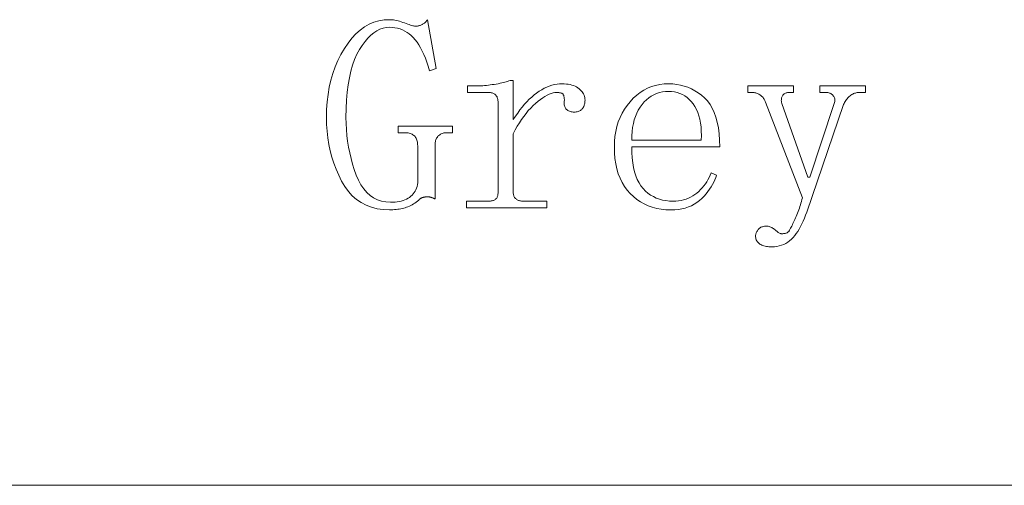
# Model space of a CAD drawing. Extents: x 1 to 297, y 1 to 210.
# Tile 137 of 171: x 241.66 to 246.84, y 34.9 to 37.35. Entities that reach past the tile are written whole.
import ezdxf

# ---------------------------------------------------------------- set-up
doc = ezdxf.new("R2010")
doc.units = 0

msp = doc.modelspace()

# ---------------------------------------------------------------- linework, layer by layer
at = {"color": 7, "lineweight": 13}
msp.add_line((220.3005, 34.8983), (295.449, 34.8983), dxfattribs=at)
for points in [[(243.6049, 37.3069), (243.5879, 37.3057), (243.5712, 37.3022), (243.5548, 37.2964), (243.5386, 37.2882), (243.5228, 37.2776), (243.5072, 37.2647), (243.4919, 37.2495), (243.4769, 37.2319), (243.4622, 37.212), (243.4478, 37.1898), (243.4342, 37.1651), (243.4221, 37.138), (243.4113, 37.1084), (243.4021, 37.0764), (243.3942, 37.0419), (243.3878, 37.005), (243.3828, 36.9656), (243.3792, 36.9237), (243.3771, 36.8794), (243.3763, 36.8326), (243.3769, 36.8008), (243.3785, 36.7693), (243.3812, 36.7382), (243.385, 36.7074), (243.3899, 36.6769), (243.3959, 36.6468), (243.403, 36.617), (243.4111, 36.5876), (243.4203, 36.5585), (243.4306, 36.5298), (243.4422, 36.5026), (243.4552, 36.4783), (243.4696, 36.4569), (243.4855, 36.4383), (243.5028, 36.4226), (243.5215, 36.4098), (243.5416, 36.3998), (243.5632, 36.3926), (243.5862, 36.3883), (243.6106, 36.3869), (243.6229, 36.3872), (243.6348, 36.3879), (243.646, 36.3892), (243.6568, 36.391), (243.6671, 36.3933), (243.6768, 36.3962), (243.686, 36.3995), (243.6947, 36.4034), (243.7029, 36.4077), (243.7106, 36.4126), (243.7177, 36.418), (243.7242, 36.4239), (243.7301, 36.4304), (243.7353, 36.4373), (243.7399, 36.4448), (243.7439, 36.4527), (243.7472, 36.4612), (243.75, 36.4702), (243.752, 36.4797), (243.7535, 36.4898), (243.7535, 36.684), (243.7533, 36.6907), (243.7528, 36.6971), (243.752, 36.7031), (243.7507, 36.7087), (243.7492, 36.714), (243.7473, 36.719), (243.7451, 36.7236), (243.7425, 36.7279), (243.7396, 36.7319), (243.7363, 36.7355), (243.7327, 36.7387), (243.7288, 36.7416), (243.7245, 36.7442), (243.7199, 36.7464), (243.7149, 36.7483), (243.7096, 36.7499), (243.7039, 36.7511), (243.698, 36.7519), (243.6916, 36.7524), (243.6849, 36.7526), (243.6506, 36.7526), (243.6506, 36.7869), (243.9363, 36.7869), (243.9363, 36.7526), (243.9078, 36.7526), (243.9022, 36.7524), (243.8968, 36.7519), (243.8917, 36.7511), (243.8867, 36.7499), (243.8821, 36.7483), (243.8776, 36.7464), (243.8734, 36.7442), (243.8694, 36.7416), (243.8656, 36.7387), (243.8621, 36.7355), (243.8588, 36.7319), (243.8559, 36.7282), (243.8533, 36.7242), (243.8511, 36.7199), (243.8492, 36.7155), (243.8477, 36.7108), (243.8465, 36.7059), (243.8456, 36.7007), (243.8451, 36.6954), (243.8449, 36.6898), (243.8449, 36.404), (243.8427, 36.4052), (243.8405, 36.4062), (243.8383, 36.4072), (243.8362, 36.4082), (243.8342, 36.409), (243.8322, 36.4099), (243.8303, 36.4106), (243.8285, 36.4114), (243.8267, 36.412), (243.8249, 36.4126), (243.8232, 36.4132), (243.8214, 36.4136), (243.8195, 36.4141), (243.8176, 36.4144), (243.8156, 36.4148), (243.8136, 36.415), (243.8115, 36.4152), (243.8094, 36.4154), (243.8072, 36.4154), (243.8049, 36.4155), (243.8026, 36.4154), (243.8004, 36.4154), (243.7981, 36.4152), (243.7958, 36.415), (243.7935, 36.4148), (243.7912, 36.4144), (243.7889, 36.4141), (243.7866, 36.4136), (243.7843, 36.4132), (243.7821, 36.4126), (243.7798, 36.412), (243.7775, 36.4111), (243.7752, 36.4101), (243.7729, 36.409), (243.7706, 36.4076), (243.7683, 36.4061), (243.7661, 36.4044), (243.7638, 36.4026), (243.7615, 36.4005), (243.7592, 36.3983), (243.7523, 36.3928), (243.7454, 36.3876), (243.7384, 36.3827), (243.7313, 36.3782), (243.7242, 36.374), (243.717, 36.3702), (243.7098, 36.3667), (243.7025, 36.3636), (243.6952, 36.3608), (243.6878, 36.3583), (243.6803, 36.3562), (243.6726, 36.3542), (243.6647, 36.3525), (243.6567, 36.351), (243.6485, 36.3498), (243.6401, 36.3487), (243.6316, 36.3479), (243.6229, 36.3474), (243.614, 36.347), (243.6049, 36.3469), (243.5715, 36.3484), (243.54, 36.353), (243.5103, 36.3605), (243.4824, 36.3711), (243.4563, 36.3848), (243.4321, 36.4014), (243.4097, 36.4211), (243.3891, 36.4438), (243.3704, 36.4696), (243.3535, 36.4983), (243.3383, 36.5289), (243.3247, 36.5602), (243.3127, 36.592), (243.3023, 36.6245), (243.2935, 36.6576), (243.2863, 36.6914), (243.2807, 36.7257), (243.2767, 36.7607), (243.2743, 36.7964), (243.2735, 36.8326), (243.2744, 36.8743), (243.2773, 36.9148), (243.282, 36.9541), (243.2886, 36.9922), (243.2971, 37.029), (243.3074, 37.0647), (243.3197, 37.0992), (243.3338, 37.1325), (243.3499, 37.1646), (243.3678, 37.1955), (243.3871, 37.2242), (243.4074, 37.25), (243.4287, 37.2727), (243.451, 37.2924), (243.4742, 37.309), (243.4984, 37.3227), (243.5236, 37.3333), (243.5497, 37.3408), (243.5768, 37.3454), (243.6049, 37.3469), (243.6119, 37.3467), (243.6191, 37.3462), (243.6265, 37.3454), (243.6342, 37.3442), (243.6421, 37.3426), (243.6502, 37.3407), (243.6585, 37.3385), (243.6671, 37.3359), (243.6759, 37.333), (243.6849, 37.3298), (243.6937, 37.3265), (243.7018, 37.3236), (243.7093, 37.321), (243.716, 37.3188), (243.7221, 37.3169), (243.7274, 37.3154), (243.7321, 37.3142), (243.7361, 37.3133), (243.7394, 37.3128), (243.7421, 37.3126), (243.7455, 37.3127), (243.7489, 37.313), (243.7523, 37.3134), (243.7558, 37.314), (243.7592, 37.3148), (243.7626, 37.3157), (243.7661, 37.3168), (243.7695, 37.3181), (243.7729, 37.3196), (243.7764, 37.3212), (243.7797, 37.323), (243.783, 37.325), (243.7861, 37.3271), (243.7892, 37.3294), (243.7921, 37.3319), (243.7949, 37.3346), (243.7975, 37.3374), (243.8001, 37.3404), (243.8026, 37.3436), (243.8049, 37.3469), (243.8506, 37.0898), (243.8163, 37.0783), (243.8093, 37.1017), (243.8019, 37.1237), (243.7942, 37.1444), (243.7862, 37.1638), (243.7778, 37.1819), (243.769, 37.1987), (243.7599, 37.2141), (243.7505, 37.2283), (243.7408, 37.2411), (243.7306, 37.2526), (243.7201, 37.2629), (243.7092, 37.2722), (243.6977, 37.2803), (243.6858, 37.2874), (243.6735, 37.2933), (243.6607, 37.2982), (243.6474, 37.302), (243.6337, 37.3047), (243.6196, 37.3064)], [(244.2563, 36.8212), (244.2679, 36.839), (244.2795, 36.856), (244.2914, 36.8722), (244.3034, 36.8875), (244.3156, 36.9019), (244.328, 36.9155), (244.3405, 36.9282), (244.3533, 36.94), (244.3661, 36.951), (244.3792, 36.9612), (244.3924, 36.9704), (244.4056, 36.9787), (244.4189, 36.986), (244.4322, 36.9923), (244.4456, 36.9976), (244.4591, 37.002), (244.4726, 37.0054), (244.4862, 37.0078), (244.4998, 37.0093), (244.5135, 37.0098), (244.5247, 37.0095), (244.5353, 37.0087), (244.5455, 37.0074), (244.5551, 37.0056), (244.5642, 37.0033), (244.5728, 37.0005), (244.5809, 36.9972), (244.5885, 36.9933), (244.5955, 36.9889), (244.6021, 36.984), (244.608, 36.9788), (244.6134, 36.9734), (244.6181, 36.9678), (244.6222, 36.9621), (244.6256, 36.9562), (244.6285, 36.9501), (244.6307, 36.9438), (244.6322, 36.9374), (244.6332, 36.9308), (244.6335, 36.924), (244.6333, 36.9184), (244.6329, 36.9131), (244.6322, 36.9079), (244.6312, 36.903), (244.6299, 36.8983), (244.6283, 36.8939), (244.6265, 36.8896), (244.6243, 36.8856), (244.6219, 36.8819), (244.6192, 36.8783), (244.6162, 36.8751), (244.6129, 36.8722), (244.6093, 36.8696), (244.6055, 36.8674), (244.6013, 36.8655), (244.5969, 36.8639), (244.5922, 36.8627), (244.5872, 36.8619), (244.5819, 36.8614), (244.5763, 36.8612), (244.5708, 36.8614), (244.5655, 36.8619), (244.5605, 36.8627), (244.5558, 36.8639), (244.5513, 36.8655), (244.5472, 36.8674), (244.5434, 36.8696), (244.5398, 36.8722), (244.5365, 36.8751), (244.5335, 36.8783), (244.5308, 36.8819), (244.5286, 36.8856), (244.5267, 36.8896), (244.5253, 36.8939), (244.5242, 36.8983), (244.5235, 36.903), (244.5233, 36.9079), (244.5234, 36.9131), (244.524, 36.9184), (244.5249, 36.924), (244.5249, 36.9274), (244.5247, 36.9307), (244.5244, 36.9338), (244.524, 36.9368), (244.5235, 36.9398), (244.5229, 36.9426), (244.5221, 36.9452), (244.5213, 36.9478), (244.5203, 36.9503), (244.5192, 36.9526), (244.5178, 36.9548), (244.516, 36.9567), (244.5137, 36.9584), (244.511, 36.9599), (244.5078, 36.9612), (244.5041, 36.9622), (244.5, 36.963), (244.4954, 36.9636), (244.4904, 36.9639), (244.4849, 36.964), (244.4756, 36.9635), (244.4658, 36.9618), (244.4557, 36.9589), (244.4451, 36.9549), (244.4342, 36.9498), (244.4229, 36.9435), (244.4111, 36.936), (244.399, 36.9275), (244.3864, 36.9178), (244.3735, 36.9069), (244.3605, 36.895), (244.3478, 36.8822), (244.3353, 36.8685), (244.3232, 36.8539), (244.3113, 36.8383), (244.2998, 36.8219), (244.2885, 36.8045), (244.2775, 36.7862), (244.2668, 36.767), (244.2563, 36.7469), (244.2563, 36.4383), (244.2565, 36.4339), (244.2569, 36.4296), (244.2576, 36.4256), (244.2586, 36.4219), (244.2599, 36.4183), (244.2615, 36.415), (244.2634, 36.4119), (244.2655, 36.4091), (244.2679, 36.4064), (244.2706, 36.404), (244.2736, 36.4019), (244.2767, 36.3999), (244.28, 36.3982), (244.2834, 36.3967), (244.2871, 36.3955), (244.2909, 36.3944), (244.2948, 36.3936), (244.299, 36.3931), (244.3033, 36.3927), (244.3078, 36.3926), (244.4335, 36.3926), (244.4335, 36.3583), (244.0106, 36.3583), (244.0106, 36.3926), (244.1249, 36.3926), (244.1305, 36.3927), (244.1357, 36.3931), (244.1405, 36.3936), (244.145, 36.3944), (244.1492, 36.3955), (244.153, 36.3967), (244.1565, 36.3982), (244.1597, 36.3999), (244.1625, 36.4019), (244.1649, 36.404), (244.1671, 36.4064), (244.169, 36.4091), (244.1707, 36.4119), (244.1722, 36.415), (244.1735, 36.4183), (244.1745, 36.4219), (244.1753, 36.4256), (244.1759, 36.4296), (244.1762, 36.4339), (244.1763, 36.4383), (244.1763, 36.9126), (244.1762, 36.9171), (244.1759, 36.9214), (244.1753, 36.9256), (244.1745, 36.9295), (244.1735, 36.9333), (244.1722, 36.937), (244.1707, 36.9404), (244.169, 36.9437), (244.1671, 36.9468), (244.1649, 36.9498), (244.1625, 36.9525), (244.1597, 36.9549), (244.1565, 36.957), (244.153, 36.9589), (244.1492, 36.9605), (244.145, 36.9618), (244.1405, 36.9628), (244.1357, 36.9635), (244.1305, 36.9639), (244.1249, 36.964), (244.0163, 36.964), (244.0163, 36.9983), (244.0621, 36.9983), (244.0702, 36.9984), (244.0786, 36.9987), (244.0873, 36.9991), (244.0963, 36.9997), (244.1056, 37.0005), (244.1152, 37.0014), (244.1251, 37.0025), (244.1352, 37.0038), (244.1456, 37.0053), (244.1563, 37.0069), (244.1669, 37.0086), (244.177, 37.0104), (244.1866, 37.0123), (244.1957, 37.0142), (244.2042, 37.0162), (244.2122, 37.0182), (244.2197, 37.0203), (244.2267, 37.0224), (244.2332, 37.0246), (244.2392, 37.0269), (244.2563, 37.0269)], [(244.8792, 36.6783), (244.8798, 36.6484), (244.8816, 36.6202), (244.8846, 36.5937), (244.8888, 36.5691), (244.8942, 36.5462), (244.9008, 36.5251), (244.9086, 36.5057), (244.9176, 36.4882), (244.9278, 36.4724), (244.9392, 36.4583), (244.9516, 36.4458), (244.9647, 36.4347), (244.9785, 36.4248), (244.9931, 36.4163), (245.0085, 36.409), (245.0246, 36.4031), (245.0414, 36.3985), (245.059, 36.3952), (245.0773, 36.3933), (245.0963, 36.3926), (245.111, 36.393), (245.1252, 36.3943), (245.1389, 36.3965), (245.1521, 36.3995), (245.1649, 36.4033), (245.1773, 36.408), (245.1891, 36.4136), (245.2006, 36.42), (245.2115, 36.4273), (245.2221, 36.4355), (245.2321, 36.4442), (245.2415, 36.4534), (245.2504, 36.463), (245.2586, 36.473), (245.2663, 36.4833), (245.2735, 36.4941), (245.2801, 36.5053), (245.2861, 36.5168), (245.2915, 36.5288), (245.2963, 36.5412), (245.3249, 36.5298), (245.3211, 36.5172), (245.3163, 36.5047), (245.3108, 36.4923), (245.3044, 36.4799), (245.2971, 36.4676), (245.2889, 36.4554), (245.2799, 36.4432), (245.2701, 36.431), (245.2594, 36.4189), (245.2478, 36.4069), (245.2354, 36.3955), (245.2221, 36.3853), (245.2079, 36.3763), (245.1929, 36.3685), (245.1771, 36.3619), (245.1604, 36.3565), (245.1428, 36.3523), (245.1243, 36.3493), (245.1051, 36.3475), (245.0849, 36.3469), (245.0591, 36.3478), (245.0343, 36.3503), (245.0104, 36.3546), (244.9875, 36.3606), (244.9656, 36.3683), (244.9447, 36.3778), (244.9247, 36.3889), (244.9057, 36.4018), (244.8877, 36.4163), (244.8706, 36.4326), (244.8549, 36.4505), (244.8408, 36.4699), (244.8284, 36.4907), (244.8176, 36.5131), (244.8085, 36.5369), (244.801, 36.5622), (244.7952, 36.589), (244.7911, 36.6173), (244.7886, 36.6471), (244.7878, 36.6783), (244.7886, 36.7064), (244.7911, 36.7335), (244.7952, 36.7597), (244.801, 36.7848), (244.8085, 36.809), (244.8176, 36.8323), (244.8284, 36.8545), (244.8408, 36.8758), (244.8549, 36.8961), (244.8706, 36.9155), (244.8876, 36.9334), (244.9053, 36.9494), (244.9237, 36.9636), (244.9429, 36.9758), (244.9628, 36.9862), (244.9834, 36.9947), (245.0048, 37.0013), (245.027, 37.006), (245.0499, 37.0088), (245.0735, 37.0098), (245.0949, 37.009), (245.1158, 37.0068), (245.1361, 37.0031), (245.1558, 36.9979), (245.1749, 36.9912), (245.1935, 36.983), (245.2115, 36.9734), (245.2289, 36.9622), (245.2458, 36.9496), (245.2621, 36.9355), (245.2773, 36.9195), (245.2909, 36.9014), (245.3029, 36.8811), (245.3133, 36.8587), (245.3221, 36.834), (245.3293, 36.8072), (245.3349, 36.7783), (245.3389, 36.7471), (245.3413, 36.7138), (245.3421, 36.6783)], [(245.8049, 36.5183), (245.8163, 36.5183), (245.9421, 36.9012), (245.9441, 36.9068), (245.9456, 36.9122), (245.9466, 36.9173), (245.9471, 36.9222), (245.9471, 36.9269), (245.9465, 36.9314), (245.9455, 36.9356), (245.9439, 36.9396), (245.9418, 36.9434), (245.9392, 36.9469), (245.9363, 36.9502), (245.9332, 36.9531), (245.9299, 36.9556), (245.9264, 36.9579), (245.9228, 36.9598), (245.919, 36.9613), (245.915, 36.9625), (245.9109, 36.9634), (245.9065, 36.9639), (245.9021, 36.964), (245.8678, 36.964), (245.8678, 36.9983), (246.1078, 36.9983), (246.1078, 36.964), (246.0735, 36.964), (246.0689, 36.9639), (246.0643, 36.9634), (246.0598, 36.9625), (246.0552, 36.9613), (246.0506, 36.9598), (246.0461, 36.9579), (246.0415, 36.9556), (246.0369, 36.9531), (246.0323, 36.9502), (246.0278, 36.9469), (246.0233, 36.9434), (246.0191, 36.9396), (246.0151, 36.9356), (246.0113, 36.9314), (246.0078, 36.9269), (246.0045, 36.9222), (246.0014, 36.9173), (245.9985, 36.9122), (245.9959, 36.9068), (245.9935, 36.9012), (245.7992, 36.3355), (245.7934, 36.3187), (245.7872, 36.3027), (245.7808, 36.2874), (245.7741, 36.2728), (245.7671, 36.259), (245.7598, 36.246), (245.7522, 36.2337), (245.7444, 36.2221), (245.7362, 36.2113), (245.7278, 36.2012), (245.7189, 36.192), (245.7096, 36.1837), (245.6998, 36.1764), (245.6894, 36.1701), (245.6785, 36.1648), (245.6671, 36.1604), (245.6552, 36.157), (245.6427, 36.1546), (245.6298, 36.1531), (245.6163, 36.1526), (245.6085, 36.1528), (245.601, 36.1532), (245.5939, 36.1539), (245.5871, 36.1549), (245.5806, 36.1562), (245.5745, 36.1578), (245.5687, 36.1596), (245.5633, 36.1618), (245.5582, 36.1642), (245.5535, 36.1669), (245.5491, 36.1699), (245.5453, 36.1732), (245.5418, 36.1768), (245.5389, 36.1806), (245.5363, 36.1848), (245.5343, 36.1892), (245.5327, 36.1939), (245.5315, 36.1989), (245.5309, 36.2042), (245.5306, 36.2098), (245.5308, 36.2132), (245.5312, 36.2166), (245.5319, 36.22), (245.5329, 36.2235), (245.5342, 36.2269), (245.5358, 36.2303), (245.5376, 36.2338), (245.5398, 36.2372), (245.5422, 36.2406), (245.5449, 36.244), (245.5479, 36.2473), (245.5512, 36.2502), (245.5548, 36.2528), (245.5586, 36.255), (245.5628, 36.2569), (245.5672, 36.2584), (245.5719, 36.2596), (245.5769, 36.2605), (245.5822, 36.261), (245.5878, 36.2612), (245.5923, 36.261), (245.5969, 36.2604), (245.6015, 36.2594), (245.6061, 36.258), (245.6106, 36.2562), (245.6152, 36.254), (245.6198, 36.2514), (245.6243, 36.2484), (245.6289, 36.245), (245.6335, 36.2412), (245.6379, 36.2374), (245.6422, 36.234), (245.6462, 36.231), (245.6499, 36.2284), (245.6535, 36.2262), (245.6568, 36.2244), (245.6599, 36.223), (245.6628, 36.222), (245.6654, 36.2214), (245.6678, 36.2212), (245.6711, 36.2212), (245.6744, 36.2214), (245.6776, 36.2217), (245.6806, 36.2221), (245.6835, 36.2226), (245.6863, 36.2232), (245.689, 36.224), (245.6915, 36.2248), (245.694, 36.2258), (245.6964, 36.2269), (245.6986, 36.2282), (245.7007, 36.2296), (245.7027, 36.2314), (245.7046, 36.2333), (245.7063, 36.2355), (245.708, 36.2379), (245.7095, 36.2405), (245.711, 36.2434), (245.7123, 36.2464), (245.7135, 36.2498), (245.7169, 36.2556), (245.7204, 36.2618), (245.7238, 36.2682), (245.7272, 36.2749), (245.7306, 36.2819), (245.7341, 36.2892), (245.7375, 36.2968), (245.7409, 36.3046), (245.7444, 36.3128), (245.7478, 36.3212), (245.7511, 36.3298), (245.7544, 36.3384), (245.7576, 36.3472), (245.7606, 36.3559), (245.7635, 36.3648), (245.7663, 36.3736), (245.769, 36.3826), (245.7715, 36.3916), (245.774, 36.4006), (245.7764, 36.4098), (245.5821, 36.9126), (245.5808, 36.9171), (245.5792, 36.9214), (245.5773, 36.9256), (245.5752, 36.9295), (245.5728, 36.9333), (245.5701, 36.937), (245.5671, 36.9404), (245.5638, 36.9437), (245.5602, 36.9468), (245.5564, 36.9498), (245.5523, 36.9525), (245.5482, 36.9549), (245.5441, 36.957), (245.5399, 36.9589), (245.5356, 36.9605), (245.5313, 36.9618), (245.5269, 36.9628), (245.5225, 36.9635), (245.518, 36.9639), (245.5135, 36.964), (245.4906, 36.964), (245.4906, 36.9983), (245.7306, 36.9983), (245.7306, 36.964), (245.7078, 36.964), (245.7033, 36.9639), (245.6991, 36.9635), (245.6951, 36.9628), (245.6913, 36.9618), (245.6878, 36.9605), (245.6845, 36.9589), (245.6814, 36.957), (245.6785, 36.9549), (245.6759, 36.9525), (245.6735, 36.9498), (245.6714, 36.9468), (245.6696, 36.9435), (245.6682, 36.9399), (245.6671, 36.936), (245.6664, 36.9319), (245.666, 36.9275), (245.6659, 36.9228), (245.6662, 36.9178), (245.6668, 36.9125), (245.6678, 36.9069)], [(245.2449, 36.7126), (245.2455, 36.7372), (245.245, 36.7605), (245.2435, 36.7826), (245.2408, 36.8036), (245.2371, 36.8233), (245.2322, 36.8419), (245.2263, 36.8592), (245.2193, 36.8754), (245.2112, 36.8903), (245.2021, 36.904), (245.192, 36.9165), (245.1814, 36.9277), (245.1701, 36.9376), (245.1582, 36.9461), (245.1456, 36.9533), (245.1325, 36.9592), (245.1187, 36.9638), (245.1042, 36.9671), (245.0892, 36.9691), (245.0735, 36.9698), (245.0567, 36.9691), (245.0405, 36.967), (245.0249, 36.9636), (245.0099, 36.9588), (244.9956, 36.9526), (244.9819, 36.9451), (244.9689, 36.9362), (244.9565, 36.9259), (244.9447, 36.9142), (244.9335, 36.9012), (244.9232, 36.887), (244.9139, 36.8717), (244.9058, 36.8554), (244.8987, 36.8381), (244.8928, 36.8198), (244.8879, 36.8004), (244.8841, 36.78), (244.8814, 36.7586), (244.8797, 36.7361), (244.8792, 36.7126)]]:
    msp.add_lwpolyline(points, close=True, dxfattribs=at)

doc.saveas('drawing.dxf')
